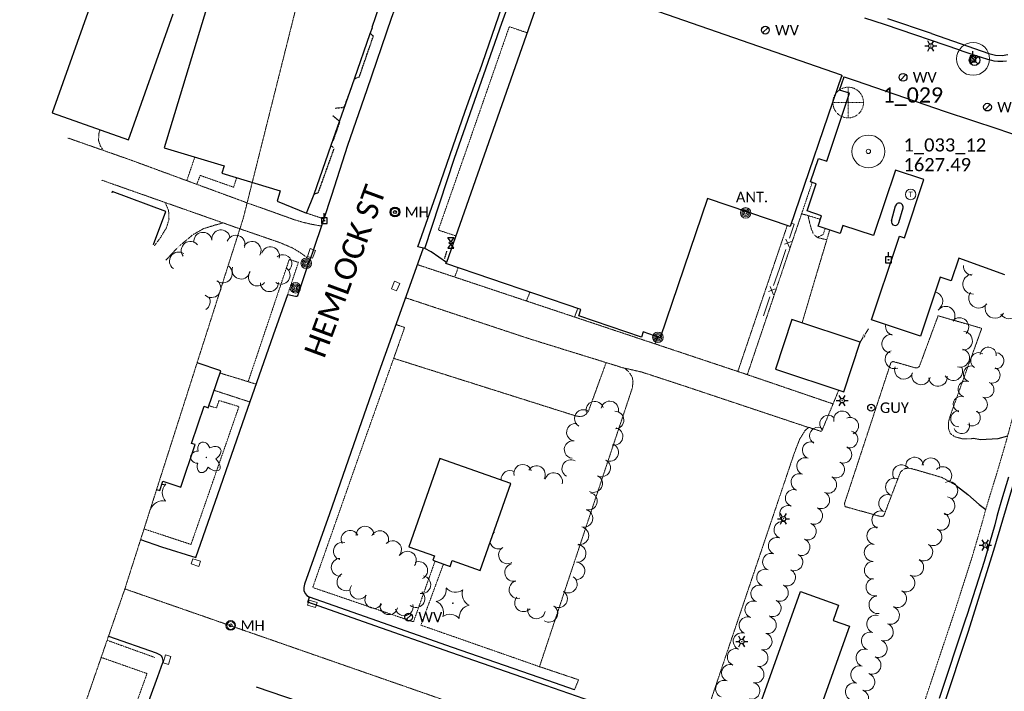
# Model space of a CAD drawing. Extents: x 386237 to 390135, y 96958 to 113752.
# Tile 19 of 116: x 387263 to 387712, y 98815 to 99122. Entities that reach past the tile are written whole.
import ezdxf
from ezdxf.enums import TextEntityAlignment as Align
from ezdxf.lldxf.tags import DXFTag

# ---------------------------------------------------------------- set-up
doc = ezdxf.new("R2010")
doc.units = 0
doc.header["$MEASUREMENT"] = 0
for name, pattern in [('Wisdot1', [0.0625, 0.03125, -0.03125]), ('Wisdot3', [0.1875, 0.125, -0.0625]), ('Wisdot5', [0.1, 0.05, -0.05])]:
    doc.linetypes.add(name, pattern=pattern)
for name, color, linetype, lineweight in [('E_BLD', 231, 'Continuous', 25), ('E_BLD_HvyDash', 231, 'Wisdot3', 25), ('E_BLD_Steps', 31, 'Wisdot1', 25), ('E_DRN', 41, 'Continuous', 18), ('E_DTM_SlopeTop', 81, 'Wisdot1', 25), ('E_DWY', 51, 'Wisdot3', 18), ('E_LAND_Vegetation', 81, 'Continuous', 18), ('E_LTG', 21, 'Continuous', 25), ('E_MAP_Limits', 81, 'Wisdot3', 18), ('E_MAP_PassPoints', 41, 'Continuous', 18), ('E_MISCPROP', 31, 'Continuous', 18), ('E_MISCPROP_Railing', 31, 'Continuous', 18), ('E_MISCPROP_Solid', 231, 'Continuous', 18), ('E_PATH_Sidewalk', 51, 'Wisdot5', 18), ('E_RDWY', 21, 'Continuous', 25), ('E_RDWY_AsphConc', 201, 'Continuous', 25), ('E_RDWY_C_and_G', 21, 'Continuous', 25), ('E_RDWY_Name', 21, 'Continuous', 18), ('E_SIG', 171, 'Continuous', 30), ('E_UTL_E_Bold', 231, 'Continuous', 25), ('E_UTL_EGuyWire', 201, 'Continuous', 25), ('E_UTL_EPowerPole', 231, 'Eelec', 25), ('E_UTL_MH', 31, 'Continuous', 18), ('E_UTL_SAN', 81, 'Continuous', 25), ('E_UTL_W', 171, 'Continuous', 25)]:
    doc.layers.add(name, color=color, linetype=linetype, lineweight=lineweight)
doc.styles.add('CalibriLight', font='calibril.ttf')
tags = doc.linetypes.add('Eelec', pattern='A,0.275,-0.05,["E",CalibriLight,S=0.07,R=0,X=-0.025,Y=-0.035],-0.05,0.875', length=1.25).pattern_tags.tags
tags[6] = DXFTag(74, 10)

# ---------------------------------------------------------------- blocks, each defined once
blk = doc.blocks.new('PP')
at = {"layer": 'E_MAP_PassPoints', "lineweight": 0}
for radius in [7.5, 0.96]:
    blk.add_circle((0, 0), radius, dxfattribs=at)
blk = doc.blocks.new('PHOTOC')
at = {"layer": 'E_MAP_Limits', "lineweight": 0}
for p, q in [((0.12, 14.06), (0.06, -13.8)), ((-13.79, 0.03), (14.12, 0.01))]:
    blk.add_line(p, q, dxfattribs=at)
blk.add_circle((0.17, 0.03), 14, dxfattribs=at)
blk = doc.blocks.new('PP_7')
at = {"layer": 'E_MAP_PassPoints', "lineweight": 0}
for radius in [7.5, 0.96]:
    blk.add_circle((0, 0), radius, dxfattribs=at)
blk = doc.blocks.new('ANT')
at = {"color": 0, "linetype": 'ByBlock', "lineweight": -2, "transparency": 16777216, "style": 'CalibriLight'}
blk.add_text('ANT.', height=12, dxfattribs=at).set_placement((0, 0), align=Align.MIDDLE_CENTER)
blk = doc.blocks.new('GUY')
at = {"color": 0, "linetype": 'ByBlock', "lineweight": -2, "transparency": 16777216}
for radius in [4, 0.5]:
    blk.add_circle((0, 0), radius, dxfattribs=at)
at = {"color": 0, "linetype": 'ByBlock', "lineweight": -2, "transparency": 16777216, "style": 'CalibriLight'}
blk.add_text('GUY', height=12, dxfattribs=at).set_placement((10, 0), align=Align.MIDDLE_LEFT)
blk = doc.blocks.new('LPOL')
at = {"color": 0, "linetype": 'ByBlock', "lineweight": -2, "transparency": 16777216}
for p, q in [((-4, 0), (-1.5, 0)), ((-0.75, 1.3), (-2, 3.46)), ((0.75, 1.3), (2, 3.46)), ((1.5, 0), (4, 0)), ((-2, -3.46), (-0.75, -1.3)), ((2, -3.46), (0.75, -1.3))]:
    blk.add_line(p, q, dxfattribs=at)
for radius in [1.5, 1.5, 1.5, 0.125]:
    blk.add_circle((0, 0), radius, dxfattribs=at)
blk = doc.blocks.new('MH')
at = {"color": 0, "linetype": 'ByBlock', "lineweight": -2, "transparency": 16777216}
for radius in [5, 4, 1.5]:
    blk.add_circle((0, 0), radius, dxfattribs=at)
at = {"color": 0, "linetype": 'ByBlock', "lineweight": -2, "transparency": 16777216, "style": 'CalibriLight'}
blk.add_text('MH', height=10.8, dxfattribs=at).set_placement((10, 0), align=Align.MIDDLE_LEFT)
blk = doc.blocks.new('PBX')
at = {"color": 0, "linetype": 'ByBlock', "lineweight": -2, "transparency": 16777216}
for p, q in [((4.9, 5.1), (-5.1, -5.1)), ((-5.1, 5), (5, -5.2))]:
    blk.add_line(p, q, dxfattribs=at)
blk.add_circle((0, 0), 7.21, dxfattribs=at)
blk = doc.blocks.new('CTRE')
at = {"color": 0, "linetype": 'ByBlock', "lineweight": -2, "transparency": 16777216}
blk.add_circle((0, 0), 0.223, dxfattribs=at)
for centre, start, end in [((-11.97, 8.96), 280.2067, 5.97162), ((1.81, 14.92), 220.21132, 305.97623), ((13.83, 5.89), 160.21133, 245.97624), ((-13.83, -5.9), 340.21132, 65.97623), ((-1.81, -14.93), 40.21133, 125.97624)]:
    blk.add_arc(centre, 7.87, start, end, dxfattribs=at)
at = {"color": 0, "linetype": 'ByBlock', "lineweight": -2, "transparency": 16777216, "extrusion": (0, 0, -1)}
blk.add_arc((-12.03, -9.04), 7.87, 354.07279, 79.74889, dxfattribs=at)
blk = doc.blocks.new('POLE')
at = {"color": 0, "linetype": 'ByBlock', "lineweight": -2, "transparency": 16777216}
for radius in [4.46, 3.35, 2.23, 1.12]:
    blk.add_circle((0, 0), radius, dxfattribs=at)
blk = doc.blocks.new('PPOL')
at = {"color": 0, "linetype": 'ByBlock', "lineweight": -2, "transparency": 16777216}
blk.add_line((-0.1, 4.5), (-0.1, 11.6), dxfattribs=at)
at = {"color": 0, "linetype": 'ByBlock', "lineweight": -2, "transparency": 16777216, "flags": 128}
blk.add_lwpolyline([(-4.6, -4.5), (4.4, -4.5), (4.4, 4.5), (-4.6, 4.5)], close=True, dxfattribs=at)
at = {"color": 0, "linetype": 'ByBlock', "lineweight": -2, "transparency": 16777216}
blk.add_circle((0, 0), 0.582, dxfattribs=at)
blk = doc.blocks.new('TANK')
at = {"color": 0, "linetype": 'ByBlock', "lineweight": -2, "transparency": 16777216}
blk.add_circle((0, 0), 10.9, dxfattribs=at)
at = {"color": 0, "linetype": 'ByBlock', "lineweight": -2, "transparency": 16777216, "style": 'CalibriLight'}
blk.add_text('T', height=10.8, dxfattribs=at).set_placement((0, 0), align=Align.MIDDLE_CENTER)
blk = doc.blocks.new('DTRE')
at = {"color": 0, "linetype": 'ByBlock', "lineweight": -2, "transparency": 16777216}
blk.add_circle((-0.18, 0), 0.183, dxfattribs=at)
for centre, major_axis, ratio in [((-1.87, 5.32), (1.36, -4.98), 0.782863), ((4.06, 2.74), (-5.27, -2.93), 0.691916), ((-5.87, 0.15), (4.93, -0.12), 0.832022), ((-2.49, -5.24), (1.8, 4.86), 0.716896), ((3.54, -3.71), (-5.01, 4.58), 0.560249)]:
    blk.add_ellipse(centre, major_axis=major_axis, ratio=ratio, start_param=1.570796, end_param=4.712389, dxfattribs=at)
blk = doc.blocks.new('WV')
at = {"color": 0, "linetype": 'ByBlock', "lineweight": -2, "transparency": 16777216}
blk.add_line((-2.8, -2.8), (2.8, 2.8), dxfattribs=at)
blk.add_circle((0, 0), 4, dxfattribs=at)
at = {"color": 0, "linetype": 'ByBlock', "lineweight": -2, "transparency": 16777216, "style": 'CalibriLight'}
blk.add_text('WV', height=10.8, dxfattribs=at).set_placement((10, 0), align=Align.MIDDLE_LEFT)
blk = doc.blocks.new('INLET')
at = {"color": 0, "linetype": 'ByBlock', "lineweight": -2, "transparency": 16777216, "flags": 128}
blk.add_lwpolyline([(-7.5, 10), (7.5, 10), (7.5, 0), (-7.5, 0)], close=True, dxfattribs=at)
blk = doc.blocks.new('SAMH')
at = {"color": 0, "linetype": 'ByBlock', "lineweight": -2, "transparency": 16777216}
for radius in [5, 4, 1.5]:
    blk.add_circle((0, 0), radius, dxfattribs=at)
at = {"color": 0, "linetype": 'ByBlock', "lineweight": -2, "transparency": 16777216, "style": 'CalibriLight'}
blk.add_text('MH', height=10.8, dxfattribs=at).set_placement((10, 0), align=Align.MIDDLE_LEFT)
blk = doc.blocks.new('MTR')
at = {"color": 0, "linetype": 'ByBlock', "lineweight": -2, "transparency": 16777216, "flags": 128}
for points in [[(-3.8, 6.5), (3.8, 6.5), (0, 1.2)], [(-3.8, -6.5), (3.8, -6.5), (0, -1.2)]]:
    blk.add_lwpolyline(points, close=True, dxfattribs=at)
at = {"color": 0, "linetype": 'ByBlock', "lineweight": -2, "transparency": 16777216}
blk.add_ellipse((0, 0), major_axis=(2.5, 0), ratio=0.5, dxfattribs=at)

msp = doc.modelspace()

# ---------------------------------------------------------------- linework, layer by layer
at = {"layer": 'E_BLD'}
for p, q in [((387504.22, 99142.72), (387457.88, 99010.66)), ((387638.07, 99096.24), (387504.22, 99142.72)), ((387352.68, 99141), (387329.15, 99062.97)), ((387298.38, 99136.44), (387278.06, 99078.95)), ((387312.89, 99066.64), (387333.2, 99124.14)), ((387423.93, 99118.11), (387427.34, 99127.9)), ((387416, 99094.57), (387423.16, 99115.18)), ((387423.16, 99115.18), (387424.16, 99117.99)), ((387424.16, 99117.99), (387423.93, 99118.11)), ((387405.35, 99064.19), (387416, 99094.57)), ((387638.3, 99096.16), (387614.75, 99027.03)), ((387637.24, 99089.4), (387639.27, 99095.46)), ((387638.07, 99096.24), (387638.3, 99096.16)), ((387638.3, 99096.16), (387638.3, 99096.16)), ((387639.27, 99095.46), (387639.27, 99095.46)), ((387639.27, 99095.46), (387644.43, 99093.68)), ((387644.43, 99093.68), (387685.4, 99079.56)), ((387641.77, 99087.89), (387637.24, 99089.4)), ((387637.24, 99089.4), (387637.24, 99089.4)), ((387631.42, 99056.87), (387641.77, 99087.89)), ((387641.77, 99087.89), (387641.77, 99087.89)), ((387685.4, 99079.56), (387709.47, 99071.68)), ((387278.06, 99078.95), (387278.06, 99078.95)), ((387278.06, 99078.95), (387312.89, 99066.64)), ((387709.47, 99071.68), (387729.7, 99064.59)), ((387329.15, 99062.97), (387356.43, 99054.74)), ((387397.54, 99041.91), (387405.35, 99064.19)), ((387624, 99047.42), (387627.57, 99058.15)), ((387627.57, 99058.15), (387631.42, 99056.87)), ((387631.42, 99056.87), (387631.42, 99056.87)), ((387356.43, 99054.74), (387355.42, 99051.39)), ((387662.71, 99052.85), (387652.72, 99022.91)), ((387675.71, 99048.51), (387662.71, 99052.85)), ((387662.71, 99052.85), (387662.71, 99052.85)), ((387355.42, 99051.39), (387382.04, 99043.36)), ((387666.83, 99021.87), (387675.71, 99048.51)), ((387675.71, 99048.51), (387675.71, 99048.51)), ((387382.04, 99043.36), (387380.62, 99038.67)), ((387622.44, 99034.17), (387626.57, 99046.56)), ((387626.57, 99046.56), (387624, 99047.42)), ((387624, 99047.42), (387624, 99047.42)), ((387626.57, 99046.56), (387626.57, 99046.56)), ((387305.45, 99043.02), (387305.25, 99042.49)), ((387329.86, 99033.99), (387305.45, 99043.02)), ((387380.62, 99038.67), (387394.08, 99033.12)), ((387394.08, 99033.12), (387397.54, 99041.91)), ((387577.03, 99039.88), (387555.37, 98976.3)), ((387614.75, 99027.03), (387577.03, 99039.88)), ((387577.03, 99039.88), (387577.03, 99039.88)), ((387629.04, 99031.97), (387622.44, 99034.17)), ((387622.44, 99034.17), (387622.44, 99034.17)), ((387660.93, 99029.67), (387662.81, 99036.51)), ((387664.33, 99028.83), (387666.19, 99035.6)), ((387324.28, 99018.89), (387329.86, 99033.99)), ((387329.86, 99033.99), (387329.86, 99033.99)), ((387627.48, 99027.28), (387629.04, 99031.97)), ((387629.04, 99031.97), (387629.04, 99031.97)), ((387614.75, 99027.03), (387614.75, 99027.03)), ((387637.52, 99023.93), (387627.48, 99027.28)), ((387638.73, 99027.57), (387637.52, 99023.93)), ((387652.72, 99022.91), (387638.73, 99027.57)), ((387638.73, 99027.57), (387638.73, 99027.57)), ((387637.52, 99023.93), (387637.52, 99023.93)), ((387652.72, 99022.91), (387652.72, 99022.91)), ((387663.27, 99018.62), (387664.6, 99022.61)), ((387664.6, 99022.61), (387664.6, 99022.61)), ((387664.6, 99022.61), (387666.83, 99021.87)), ((387324.13, 99018.95), (387324.28, 99018.89)), ((387651.88, 98984.45), (387663.27, 99018.62)), ((387663.27, 99018.62), (387663.27, 99018.62)), ((387691.62, 99012.61), (387688.17, 99002.26)), ((387712.63, 99005.05), (387691.62, 99012.61)), ((387457.67, 99010.14), (387457.88, 99010.66)), ((387519.26, 98989.16), (387457.67, 99010.14)), ((387683.08, 99003.96), (387674.1, 98977.04)), ((387688.17, 99002.26), (387683.08, 99003.96)), ((387683.08, 99003.96), (387683.08, 99003.96)), ((387688.17, 99002.26), (387688.17, 99002.26)), ((387518.26, 98986.21), (387519.26, 98989.16)), ((387519.26, 98989.16), (387519.26, 98989.16)), ((387546.84, 98976.47), (387518.26, 98986.21)), ((387518.26, 98986.21), (387518.26, 98986.21)), ((387615.53, 98984.64), (387607.98, 98961.94)), ((387646.68, 98974.28), (387615.53, 98984.64)), ((387674.1, 98977.04), (387651.88, 98984.45)), ((387547.68, 98978.93), (387546.84, 98976.47)), ((387546.84, 98976.47), (387546.84, 98976.47)), ((387555.37, 98976.3), (387547.68, 98978.93)), ((387547.68, 98978.93), (387547.68, 98978.93)), ((387555.37, 98976.3), (387555.37, 98976.3)), ((387674.1, 98977.04), (387674.1, 98977.04)), ((387639.12, 98951.58), (387646.68, 98974.28)), ((387646.68, 98974.28), (387646.68, 98974.28)), ((387354.89, 98961.18), (387344.13, 98964.82)), ((387349.19, 98944.33), (387354.89, 98961.18)), ((387607.98, 98961.94), (387607.98, 98961.94)), ((387607.98, 98961.94), (387639.12, 98951.58)), ((387341.56, 98928.05), (387347.29, 98944.97)), ((387347.29, 98944.97), (387347.29, 98944.97)), ((387347.29, 98944.97), (387349.19, 98944.33)), ((387349.19, 98944.33), (387349.19, 98944.33)), ((387336.67, 98907.97), (387343.28, 98927.47)), ((387341.56, 98928.05), (387341.56, 98928.05)), ((387343.28, 98927.47), (387341.56, 98928.05)), ((387343.28, 98927.47), (387343.28, 98927.47)), ((387454.87, 98921.15), (387440.66, 98880.8)), ((387487.26, 98909.75), (387454.87, 98921.15)), ((387327.13, 98906.5), (387328.56, 98910.72)), ((387328.56, 98910.72), (387328.56, 98910.72)), ((387328.56, 98910.72), (387336.67, 98907.97)), ((387473.26, 98870), (387487.26, 98909.75)), ((387487.26, 98909.75), (387487.26, 98909.75)), ((387325.67, 98907), (387327.13, 98906.5)), ((387336.67, 98907.97), (387336.67, 98907.97)), ((387440.66, 98880.8), (387440.66, 98880.8)), ((387440.66, 98880.8), (387452.4, 98876.66)), ((387452.4, 98876.66), (387451.69, 98874.65)), ((387451.69, 98874.65), (387459.56, 98871.88)), ((387452.4, 98876.66), (387452.4, 98876.66)), ((387459.56, 98871.88), (387460.48, 98874.5)), ((387460.48, 98874.5), (387460.48, 98874.5)), ((387460.48, 98874.5), (387473.26, 98870)), ((387459.56, 98871.88), (387459.56, 98871.88)), ((387598.17, 98800.83), (387619.38, 98860.36)), ((387619.38, 98860.36), (387619.38, 98860.36)), ((387619.38, 98860.36), (387636.81, 98854.15)), ((387636.81, 98854.15), (387634.34, 98847.22)), ((387634.34, 98847.22), (387634.34, 98847.22)), ((387634.34, 98847.22), (387641.7, 98844.6)), ((387641.7, 98844.6), (387622.97, 98792)), ((387641.7, 98844.6), (387641.7, 98844.6))]:
    msp.add_line(p, q, dxfattribs=at)
for centre, start, end in [((387664.5, 99036.05), 345.3793, 167.8398), ((387662.64, 99029.31), 168.1984, 344.2158)]:
    msp.add_arc(centre, 1.75, start, end, dxfattribs=at)
at = {"layer": 'E_BLD_HvyDash', "flags": 128}
for points in [[(387424.55, 99114.04), (387423.16, 99115.18)], [(387418.16, 99095.46), (387424.55, 99114.04)], [(387416, 99094.57), (387418.16, 99095.46)], [(387399.44, 99042.58), (387406.67, 99062.62)], [(387406.67, 99062.62), (387405.35, 99064.19)], [(387397.54, 99041.91), (387399.44, 99042.58)]]:
    msp.add_lwpolyline(points, dxfattribs=at)
at = {"layer": 'E_BLD_Steps', "flags": 128}
msp.add_lwpolyline([(387457.01, 99012.25), (387458.14, 99015.88)], dxfattribs=at)
at = {"layer": 'E_DTM_SlopeTop', "flags": 128}
for points in [[(387407.09, 99081.12), (387411.25, 99081.55), (387414.56, 99090.4)], [(387406.23, 99066.15), (387409.31, 99074.94), (387405.97, 99077.64)]]:
    msp.add_lwpolyline(points, dxfattribs=at)
at = {"layer": 'E_DWY', "flags": 128}
for points in [[(387301.43, 99061.79), (387299.98, 99063.85), (387299.14, 99066.52), (387299.35, 99069.69), (387299.89, 99071.24)], [(387366.96, 99037.87), (387313.51, 99057.55), (387285.21, 99067.48)], [(387363.65, 99026.01), (387300.67, 99048.21)], [(387329.52, 99038.04), (387331.12, 99034.43), (387331.31, 99030.48), (387330.14, 99026.48), (387327.37, 99021.94), (387324.65, 99018.29)], [(387366.96, 99037.87), (387388.68, 99030.1), (387391.9, 99029.13), (387396.2, 99028.1), (387400.96, 99027.27)], [(387620.16, 98983.1), (387631.42, 99021.03), (387627.6, 99021.88), (387626.6, 99022.43), (387625.2, 99023.91), (387624.26, 99026.21), (387623.79, 99028.06), (387622.83, 99032.06), (387619.93, 99032.88), (387595.15, 98959.42), (387634.26, 98946.05)], [(387355.97, 99028.71), (387352.01, 99027.63), (387347.01, 99026.05), (387342.3, 99023.39), (387335.72, 99017.92), (387330.06, 99011.9), (387329.93, 99011.71)], [(387395.61, 99011.83), (387392.52, 99014.17), (387390.5, 99015.57), (387387.77, 99017.23), (387381.75, 99019.77), (387363.65, 99026.01)], [(387590.83, 98960.86), (387613.38, 99027.5)], [(387595.15, 98959.42), (387444.58, 99009.68)], [(387623.31, 98935.21), (387566.09, 98954.34), (387546.92, 98960.61), (387538.4, 98962.55), (387496.31, 98975.6), (387439.17, 98994.55)], [(387494.38, 98993.05), (387495.95, 98997.1)], [(387516.34, 98985.73), (387517.81, 98989.66)], [(387698.38, 98930.25), (387695.81, 98930.07), (387693.2, 98930.15), (387689.87, 98931.03), (387687.8, 98932.5), (387686.93, 98934.77), (387686.88, 98937.69), (387687.96, 98941.33), (387702.1, 98980.59), (387682.19, 98986.29), (387673.7, 98963.29), (387672.81, 98962.5), (387671.41, 98962.63), (387662.72, 98965.12), (387661.61, 98965.42), (387660.69, 98964.99), (387639.51, 98900.64), (387639.66, 98899.49), (387639.83, 98899.13), (387656.01, 98894.64), (387657.09, 98894.79), (387657.51, 98895.18), (387665.04, 98914.98), (387666.7, 98916.33), (387668.28, 98916.73), (387669.96, 98916.54), (387683.86, 98912.49), (387690.48, 98908.85)], [(387434.8, 98982.34), (387438.8, 98980.96), (387433.82, 98966.86), (387516.35, 98940.74), (387518.71, 98940.24), (387520.44, 98940.57), (387521.76, 98941.53), (387522.7, 98942.83), (387530.75, 98964.92)], [(387553.09, 98973.46), (387554.26, 98976.68)], [(387539.29, 98962.35), (387541.39, 98960.3), (387542.6, 98958.41), (387543.02, 98956.54), (387542.71, 98953.39), (387500.34, 98826.06), (387518.15, 98820.08), (387516.33, 98815.55)], [(387354.55, 98960.17), (387371.14, 98955.06)], [(387368.28, 98946.9), (387351.88, 98952.27)], [(387555.17, 98802.01), (387557.16, 98806.6), (387574.94, 98800.1), (387616.63, 98923.69), (387619.02, 98929.88), (387621.55, 98933.98), (387623.09, 98935.22), (387623.62, 98935.21), (387629.03, 98933.42), (387636.86, 98952.33)]]:
    msp.add_lwpolyline(points, dxfattribs=at)
at = {"layer": 'E_LAND_Vegetation'}
for centre, radius, start, end in [((387355.01, 99021.4), 4.15, 7.8986, 187.8833), ((387346.78, 99020.26), 4.15, 7.8986, 187.8833), ((387361.82, 99018.92), 4.15, 340.3494, 160.334), ((387341.03, 99016.12), 4.15, 37.7841, 217.7688), ((387369.18, 99016.13), 4.11, 328.7269, 148.7269), ((387377.57, 99013.7), 4.11, 344.2222, 164.2222), ((387335.68, 99011.27), 4.15, 55.0229, 235.0076), ((387383.23, 99010.07), 4.11, 309.8324, 129.8324), ((387355.82, 99005.64), 4.31, 230.7258, 50.7105), ((387364.17, 99007.18), 4.11, 161.3816, 341.3816), ((387382.43, 99004.83), 4.11, 234.6928, 54.6928), ((387698.27, 99009.14), 4.51, 178.5099, 258.6815), ((387371.65, 99004.01), 4.11, 142.6584, 322.6584), ((387698.01, 99000.74), 4.51, 93.7276, 273.7276), ((387350.66, 98998.92), 4.31, 227.7102, 47.6949), ((387377.13, 99001.44), 4.11, 181.653, 1.653), ((387345.78, 98992.77), 4.31, 301.7575, 28.9233), ((387680.1, 98993.01), 4.23, 313.6565, 80.3008), ((387700.7, 98994.36), 4.51, 144.9078, 324.9078), ((387685.64, 98986.38), 4.23, 324.0365, 144.0365), ((387708.11, 98989.68), 4.51, 151.5975, 331.5975), ((387714.55, 98989.48), 4.51, 212.888, 32.888), ((387691.94, 98981.17), 4.23, 316.3005, 136.3005), ((387662.44, 98981.48), 4.23, 168.744, 253.9197), ((387660.79, 98973.57), 4.23, 83.9403, 263.9403), ((387693.61, 98974.95), 4.23, 265.4438, 85.4438), ((387705.1, 98968.32), 3.65, 355.3669, 175.3669), ((387662.26, 98966.39), 4.23, 110.6495, 290.6495), ((387692.28, 98967.08), 4.23, 253.048, 73.048), ((387700.72, 98965.81), 3.65, 59.2617, 239.2617), ((387708.52, 98965.76), 3.65, 263.4204, 83.4204), ((387666.58, 98961.58), 4.23, 161.2445, 341.2445), ((387689.13, 98960.96), 4.23, 208.7346, 28.7346), ((387697.37, 98959.73), 3.65, 71.0629, 251.0629), ((387706.84, 98959.19), 3.65, 247.7945, 67.7945), ((387674.42, 98959.07), 4.23, 167.497, 347.497), ((387682.16, 98958.3), 4.23, 184.7479, 4.7479), ((387695, 98952.81), 3.65, 71.0629, 251.0629), ((387704.04, 98952.51), 3.65, 245.7016, 65.7016), ((387692.75, 98945.92), 3.65, 73.0619, 253.0619), ((387701.03, 98945.85), 3.65, 245.7016, 65.7016), ((387525.56, 98943.22), 4.01, 16.3708, 196.3708), ((387532.41, 98943.29), 4.01, 347.6138, 167.6138), ((387520.31, 98939.41), 4.01, 59.3048, 239.3048), ((387534.84, 98938.66), 4.01, 271.7795, 91.7795), ((387632.08, 98936.98), 3.86, 44.3158, 224.3158), ((387638.45, 98938.92), 3.86, 13.7814, 193.7814), ((387642.03, 98936.01), 3.86, 292.5174, 112.5174), ((387691.6, 98939.28), 3.65, 89.7084, 269.7084), ((387697.78, 98939.68), 3.65, 235.0629, 55.0629), ((387516.74, 98933.1), 4.01, 81.7387, 261.7387), ((387627.46, 98931.52), 3.86, 60.698, 240.698), ((387692.94, 98936.14), 3.65, 201.1778, 21.1778), ((387534.36, 98931.2), 4.01, 256.9556, 76.9556), ((387641.73, 98929.8), 3.86, 255.2903, 75.2903), ((387515.66, 98925.24), 4.01, 84.3779, 264.3779), ((387532.42, 98923.93), 4.01, 242.5014, 62.5014), ((387624.16, 98924.91), 3.86, 70.4244, 250.4244), ((387638.96, 98922.89), 3.86, 246.5561, 66.5561), ((387492.71, 98914.4), 4.01, 15.4927, 195.4927), ((387498.97, 98913.79), 4.01, 329.6744, 149.6744), ((387514.59, 98916.51), 4.01, 60.0271, 240.0271), ((387528.71, 98916.81), 4.01, 242.8775, 62.8775), ((387621.57, 98917.62), 3.86, 70.4244, 250.4244), ((387635.63, 98916.1), 3.86, 241.7166, 61.7166), ((387665.5, 98914.24), 4.05, 37.6485, 217.6485), ((387671.46, 98917.66), 4.05, 7.0264, 187.0264), ((387678.91, 98917.32), 4.05, 349.9168, 169.9168), ((387684.36, 98913.32), 4.05, 316.4264, 136.4264), ((387486.85, 98911.62), 4.01, 59.6145, 184.5459), ((387506.8, 98910.63), 4.01, 344.8726, 164.8726), ((387525.05, 98909.67), 4.01, 242.8775, 62.8775), ((387618.98, 98910.34), 3.86, 70.4244, 250.4244), ((387328.63, 98915.01), 5.72, 264.482, 282.0656), ((387333.97, 98905.45), 5.72, 136.3007, 222.0656), ((387632.05, 98909.13), 3.86, 245.2786, 65.2786), ((387662.26, 98908.08), 4.05, 67.3747, 247.3747), ((387687.09, 98906.5), 4.05, 292.899, 112.899), ((387522.65, 98901.62), 4.01, 255.0745, 75.0745), ((387616.39, 98903.06), 3.86, 70.4244, 250.4244), ((387628.82, 98902.11), 3.86, 245.2786, 65.2786), ((387659.14, 98900.6), 4.05, 67.3747, 247.3747), ((387328.36, 98896.06), 5.72, 76.3007, 162.0656), ((387613.8, 98895.78), 3.86, 70.4244, 250.4244), ((387685.81, 98899.55), 4.05, 260.8649, 80.8649), ((387317.42, 98896.21), 5.72, 16.3007, 19.2068), ((387520.65, 98893.82), 4.01, 255.9055, 75.9055), ((387625.65, 98894.97), 3.86, 247.9095, 67.9095), ((387656.02, 98893.12), 4.05, 67.3747, 247.3747), ((387683.36, 98892.4), 4.05, 246.048, 66.048), ((387611.21, 98888.49), 3.86, 70.4244, 250.4244), ((387622.74, 98887.81), 3.86, 247.9095, 67.9095), ((387413.89, 98884.2), 4.05, 27.271, 207.271), ((387420.74, 98886.13), 4.05, 2.6818, 182.6818), ((387427.47, 98884.07), 4.05, 335.6959, 155.6959), ((387478.53, 98890.73), 4.01, 279.007, 283.7335), ((387481.61, 98883.83), 4.01, 116.9209, 125.6997), ((387518.82, 98885.92), 4.01, 258.5945, 78.5945), ((387653.79, 98885.77), 4.05, 78.7879, 258.7879), ((387679.86, 98885.38), 4.05, 238.913, 58.913), ((387410.35, 98878.82), 4.05, 73.9215, 253.9215), ((387433.33, 98879.51), 4.05, 317.3275, 137.3275), ((387481.61, 98883.83), 4.01, 195.5005, 296.9209), ((387517.53, 98877.76), 4.01, 266.4568, 86.4568), ((387608.62, 98881.22), 3.86, 70.4244, 250.4244), ((387619.84, 98880.65), 3.86, 247.9095, 67.9095), ((387652.57, 98878.17), 4.05, 90.438, 270.438), ((387675.68, 98878.44), 4.05, 238.913, 58.913), ((387440.06, 98874.7), 4.05, 322.6886, 142.6886), ((387485.68, 98877.09), 4.01, 121.5063, 301.5063), ((387605.98, 98873.93), 3.86, 69.7204, 249.7204), ((387616.62, 98873.75), 3.86, 244.3131, 64.3131), ((387409.4, 98871.45), 4.05, 91.5618, 271.5618), ((387445.25, 98869.99), 4.05, 293.9431, 113.9431), ((387488.51, 98869.07), 4.01, 104.5046, 284.5046), ((387517.03, 98869.76), 4.01, 266.4568, 86.4568), ((387652.63, 98870.07), 4.05, 90.438, 270.438), ((387671.57, 98871.4), 4.05, 240.333, 60.333), ((387412, 98864.8), 4.05, 116.792, 296.792), ((387603.3, 98866.68), 3.86, 69.7204, 249.7204), ((387613.27, 98866.78), 3.86, 244.3131, 64.3131), ((387667.55, 98864.31), 4.05, 241.7754, 61.7754), ((387446.64, 98863.49), 4.05, 259.2757, 79.2757), ((387490.45, 98861.24), 4.01, 103.3, 283.3), ((387513.51, 98863.78), 4.01, 236.5751, 56.5751), ((387653.4, 98862.41), 4.05, 101.3816, 281.3816), ((387417.92, 98860.93), 4.05, 147.0733, 327.0733), ((387444.01, 98857.12), 4.05, 229.895, 49.895), ((387509.09, 98857.08), 4.01, 236.5751, 56.5751), ((387600.62, 98859.43), 3.86, 69.7204, 249.7204), ((387609.99, 98859.76), 3.86, 244.9792, 64.9792), ((387663.72, 98857.18), 4.05, 241.7754, 61.7754), ((387424.75, 98856.74), 4.05, 149.8163, 329.8163), ((387431.67, 98853.87), 4.05, 166.1943, 346.1943), ((387438.59, 98853.35), 4.05, 194.8345, 14.8345), ((387493.05, 98855.19), 4.01, 138.0766, 318.0766), ((387597.95, 98852.18), 3.86, 69.7204, 249.7204), ((387606.72, 98852.76), 3.86, 244.9792, 64.9792), ((387654.73, 98854.32), 4.05, 98.6221, 278.6221), ((387498.94, 98851.99), 4.01, 169.8262, 349.8262), ((387504.67, 98850.39), 4.01, 236.5751, 56.5751), ((387660.49, 98849.48), 4.05, 249.7584, 69.7584), ((387595.27, 98844.93), 3.86, 69.7204, 249.7204), ((387604.51, 98845.02), 3.86, 255.5122, 75.5122), ((387653.69, 98845.53), 4.05, 72.4627, 252.4627), ((387657.68, 98841.88), 4.05, 249.7584, 69.7584), ((387592.59, 98837.68), 3.86, 69.7204, 249.7204), ((387602.58, 98837.54), 3.86, 255.5122, 75.5122), ((387651.25, 98837.81), 4.05, 72.4627, 252.4627), ((387654.88, 98834.28), 4.05, 249.7584, 69.7584), ((387589.91, 98830.43), 3.86, 69.7204, 249.7204), ((387600.7, 98830.01), 3.86, 256.4338, 76.4338), ((387648.81, 98830.08), 4.05, 72.4627, 252.4627), ((387652.08, 98826.68), 4.05, 249.7584, 69.7584), ((387587.23, 98823.18), 3.86, 69.7204, 249.7204), ((387598.89, 98822.5), 3.86, 256.4338, 76.4338), ((387646.37, 98822.36), 4.05, 72.4627, 252.4627), ((387584.55, 98815.93), 3.86, 69.7204, 249.7204), ((387597.04, 98815.05), 3.86, 254.625, 74.625), ((387643.93, 98814.63), 4.05, 72.4627, 252.4627), ((387649.27, 98819.08), 4.05, 249.7584, 69.7584), ((387646.47, 98811.48), 4.05, 249.7584, 69.7584)]:
    msp.add_arc(centre, radius, start, end, dxfattribs=at)
at = {"layer": 'E_MAP_Limits', "lineweight": 0, "flags": 128}
for points in [[(387311.17, 98861.57), (387365.19, 99030.83), (387391.63, 99136.43)], [(387254.03, 98696.18), (387311.17, 98861.57)], [(387311.17, 98861.57), (388066.59, 98598.25)], [(387311.17, 98861.57), (388066.59, 98598.25)]]:
    msp.add_lwpolyline(points, dxfattribs=at)
at = {"layer": 'E_MISCPROP_Railing'}
for p, q in [((387612.8, 99021.27), (387614.34, 99017.54)), ((387615.27, 99020.29), (387612.08, 99018.95)), ((387607.99, 98998.68), (387604.8, 98997.34)), ((387605.52, 98999.66), (387607.06, 98995.93)), ((387647.88, 98976.95), (387648.96, 98977.13)), ((387648.57, 98976.47), (387648.37, 98977.73))]:
    msp.add_line(p, q, dxfattribs=at)
at = {"layer": 'E_MISCPROP_Railing', "flags": 128}
for points in [[(387615.3, 99028.63), (387616.6, 99028.1), (387614.45, 99021.71)], [(387612.73, 99016.61), (387609.77, 99007.83)], [(387609.77, 99007.83), (387607.17, 99000.1)], [(387605.45, 98995), (387602.49, 98986.22)], [(387648.93, 98977.9), (387650.47, 98980.37)], [(387646.68, 98974.28), (387648.03, 98976.46)]]:
    msp.add_lwpolyline(points, dxfattribs=at)
at = {"layer": 'E_PATH_Sidewalk', "flags": 128}
for points in [[(387462.09, 99022.81), (387454.18, 99025.43), (387465.29, 99057.21), (387486.56, 99118.3), (387494.37, 99115.66), (387494.43, 99115.57)], [(387639.18, 99095.2), (387638.12, 99095.62)], [(387729.7, 99064.59), (387731.19, 99063.91), (387734.14, 99071.07), (387747, 99067.64), (387747, 99067.46), (387737.96, 99026.82), (387735.16, 99014.58), (387729.57, 98991.74), (387729.57, 98991.74), (387726.3, 98978.83), (387726.3, 98978.83), (387719.31, 98951.78), (387719.31, 98951.78), (387719.17, 98951.24), (387719.17, 98951.24), (387715.85, 98938.63), (387715.85, 98938.63), (387713.9, 98931.35), (387713.9, 98931.35), (387712.51, 98926.41), (387712.51, 98926.41), (387708.98, 98914.33), (387708.98, 98914.33), (387705.98, 98904.63), (387705.98, 98904.63), (387703.92, 98897.87), (387703.92, 98897.87), (387703.37, 98895.8), (387703.37, 98895.8), (387702.53, 98892.63), (387702.53, 98892.63), (387697.83, 98876.47), (387697.83, 98876.47), (387689.94, 98851.85), (387689.94, 98851.85), (387687.16, 98843.52), (387687.16, 98843.52), (387677.09, 98813.38), (387677.09, 98813.38), (387675.11, 98807.42), (387675.11, 98807.42), (387669.88, 98791.57), (387669.88, 98791.57), (387669.6, 98790.75), (387665.15, 98787.01), (387647.41, 98779.08), (387638.51, 98778.77), (387638.24, 98778.23), (387618.94, 98784.96)], [(387339.43, 99048.01), (387343.08, 99058.77)], [(387344.01, 99046.32), (387345.52, 99050.4), (387360.79, 99045), (387362.18, 99049.34)], [(387619.93, 99032.88), (387624.75, 99047.17)], [(387402.07, 99030.52), (387394.07, 99033.18)], [(387622.83, 99032.06), (387628.49, 99030.33)], [(387627.11, 99022.15), (387629.76, 99023.4), (387630.69, 99026.21)], [(387631.42, 99021.03), (387632.77, 99025.51)], [(387367.43, 98956.21), (387386.19, 99012.05), (387390.35, 99010.7), (387385.45, 98996.03)], [(387461.67, 99003.98), (387463.21, 99008.25)], [(387452.69, 98874.29), (387442.85, 98846.51), (387396.87, 98862.23), (387419.64, 98926.95), (387433.82, 98966.86)], [(387319.91, 98888.96), (387341.35, 98881.88), (387363.23, 98944.83), (387354.13, 98947.6), (387352.99, 98944.21), (387349.48, 98945.2)], [(387500.34, 98826.06), (387446.22, 98845.02), (387456.53, 98872.94)], [(387303.07, 98838.11), (387324.88, 98830.25)], [(387300.36, 98830.29), (387321.28, 98822.92), (387314.81, 98804.91), (387294.27, 98745.93), (387289.7, 98733.05), (387274.4, 98689.19)]]:
    msp.add_lwpolyline(points, dxfattribs=at)
at = {"layer": 'E_RDWY', "flags": 128}
for points in [[(387421.69, 99089.7), (387432.81, 99122.24), (387446.21, 99158.97), (387447.64, 99158.94)], [(387483.06, 99127.05), (387472.76, 99097.59)], [(387679.18, 99115.23), (387659.25, 99121.95)], [(387679.21, 99115.22), (387705.3, 99106.09), (387708.45, 99105.32), (387711.38, 99105.09), (387713.99, 99105.68)], [(387447.98, 99016.96), (387444.9, 99017.71), (387453.96, 99043.71), (387466.49, 99079.73), (387472.77, 99097.59)], [(387318.38, 98884.16), (387327.95, 98880.86), (387343.5, 98875.84), (387353.52, 98904.66), (387366.09, 98940.63), (387379, 98977.55), (387385.45, 98996.03), (387388.96, 98995.21), (387389.61, 98995.25), (387390.12, 98995.55), (387394.51, 99008.74), (387396.73, 99014.96), (387401.99, 99030.26), (387405.59, 99041.43), (387412.94, 99064.16), (387421.69, 99089.7)], [(387447.22, 99017.15), (387436.42, 98986.88), (387427.03, 98960.6), (387417.94, 98934.3), (387404.51, 98895.9), (387393.1, 98863.67), (387392.75, 98862.25), (387392.84, 98860.86), (387393.37, 98859.49), (387394.13, 98858.53), (387395.45, 98857.85)], [(387717.4, 98912.38), (387707.47, 98879.17), (387695.7, 98841.6), (387684.46, 98807.74), (387678, 98788.32), (387675.79, 98782.11), (387672.4, 98776.65), (387668.93, 98773.2), (387664.28, 98769.97), (387659.22, 98768), (387654.5, 98767.24), (387650.82, 98767.33), (387647.08, 98768.06), (387640.89, 98769.8), (387614.52, 98778.84), (387584.12, 98789.2), (387575.51, 98792.28), (387531.2, 98807.72), (387503.27, 98817.45), (387459.84, 98832.47), (387422.65, 98845.6), (387394.62, 98855.49), (387395.45, 98857.85)], [(387516.33, 98815.55), (387504.09, 98819.81), (387460.66, 98834.83), (387423.48, 98847.96), (387395.45, 98857.85)], [(387303.69, 98839.92), (387325.38, 98832.38), (387327.21, 98831.54), (387327.72, 98831.02), (387328.01, 98830.55), (387328.13, 98830.07), (387328.5, 98828.9), (387328.51, 98828.36), (387328.38, 98827.8), (387326.13, 98821.46), (387319.62, 98803.97)], [(387371.09, 98816.92), (387403.6, 98805.69), (387430.27, 98796.66), (387451.33, 98789.34), (387469.53, 98783.09), (387495.59, 98774.07), (387502.56, 98771.62), (387539.3, 98759.05), (387549.38, 98755.43)]]:
    msp.add_lwpolyline(points, dxfattribs=at)
at = {"layer": 'E_RDWY_AsphConc', "flags": 128}
for points in [[(387713.9, 98931.35), (387709.42, 98930.12), (387701.59, 98929.6), (387698.38, 98930.25)], [(387690.48, 98908.85), (387695.7, 98904.61), (387700.95, 98900.13), (387703.92, 98897.87)]]:
    msp.add_lwpolyline(points, dxfattribs=at)
at = {"layer": 'E_RDWY_C_and_G'}
for p, q in [((387483.1, 99119.86), (387492.7, 99146.69)), ((387461.55, 99058.23), (387483.1, 99119.86)), ((387648.58, 99122.36), (387652.84, 99121.04)), ((387652.84, 99121.04), (387652.84, 99121.04)), ((387652.84, 99121.04), (387658.08, 99119.27)), ((387658.08, 99119.27), (387658.08, 99119.27)), ((387658.08, 99119.27), (387692.02, 99107.71)), ((387692.02, 99107.71), (387692.02, 99107.71)), ((387692.02, 99107.71), (387693.09, 99107.34)), ((387693.09, 99107.34), (387693.09, 99107.34)), ((387693.09, 99107.34), (387698.94, 99105.35)), ((387698.94, 99105.35), (387698.94, 99105.35)), ((387698.94, 99105.35), (387704.73, 99103.48)), ((387704.73, 99103.48), (387706.56, 99102.99)), ((387706.56, 99102.99), (387706.56, 99102.99)), ((387706.56, 99102.99), (387707.67, 99102.8)), ((387707.67, 99102.8), (387707.67, 99102.8)), ((387707.67, 99102.8), (387709.49, 99102.64)), ((387709.49, 99102.64), (387709.49, 99102.64)), ((387709.49, 99102.64), (387711.72, 99102.53)), ((387711.72, 99102.53), (387713.4, 99102.7)), ((387711.72, 99102.53), (387711.72, 99102.53)), ((387447.98, 99016.96), (387461.55, 99058.23)), ((387450.86, 99015.49), (387447.98, 99016.96)), ((387457.88, 99010.66), (387450.86, 99015.49)), ((387714.39, 98912.62), (387711.18, 98902.03)), ((387711.18, 98902.03), (387709.48, 98896.38)), ((387711.18, 98902.03), (387711.18, 98902.03)), ((387709.48, 98896.38), (387709, 98894.57)), ((387709.48, 98896.38), (387709.48, 98896.38)), ((387708.05, 98890.9), (387703.22, 98874.06)), ((387709, 98894.57), (387708.05, 98890.9)), ((387708.05, 98890.9), (387708.05, 98890.9)), ((387709, 98894.57), (387709, 98894.57)), ((387703.22, 98874.06), (387695.49, 98849.9)), ((387703.22, 98874.06), (387703.22, 98874.06)), ((387695.49, 98849.9), (387694.61, 98847.26)), ((387695.49, 98849.9), (387695.49, 98849.9)), ((387694.61, 98847.26), (387682.7, 98811.59)), ((387694.61, 98847.26), (387694.61, 98847.26))]:
    msp.add_line(p, q, dxfattribs=at)

# ---------------------------------------------------------------- block references
at = {"layer": 'E_DRN', "xscale": 0.25, "yscale": 0.25, "zscale": 0.25}
for p, rotation in [((387395.1, 99015.2, 1603.06), 249.9840502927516), ((387435.86, 98999.37, 1602.66), 68.42482302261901), ((387343.17, 98872.4, 1603.59), 341.4171863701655), ((387397.08, 98855.95, 1602.9), 162.9799460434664), ((387329.18, 98829.62, 1603.92), 253.3381163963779)]:
    msp.add_blockref('INLET', p, dxfattribs=dict(at, rotation=rotation))
at = {"layer": 'E_LAND_Vegetation'}
for name, p, xscale, yscale, zscale in [('DTRE', (387348.49, 98921.61), 0.6769248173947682, 0.6769248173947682, 0.6769248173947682), ('CTRE', (387460.77, 98855.01), 0.7108526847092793, 0.7108526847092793, 0.7108526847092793)]:
    msp.add_blockref(name, p, dxfattribs=dict(at, xscale=xscale, yscale=yscale, zscale=zscale))
at = {"layer": 'E_LTG', "xscale": 0.692840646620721, "yscale": 0.692840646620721, "zscale": 0.692840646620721}
for p in [(387678.87, 99109.5), (387638.42, 98947.54), (387611.65, 98893.59), (387703.76, 98881.58), (387592.62, 98837.54)]:
    msp.add_blockref('LPOL', p, dxfattribs=at)
at = {"layer": 'E_MAP_Limits', "lineweight": 0, "xscale": 0.5, "yscale": 0.5, "zscale": 0.5}
msp.add_blockref('PHOTOC', (387641.09, 99083.66), dxfattribs=at)
at = {"layer": 'E_MAP_PassPoints', "lineweight": 0}
msp.add_blockref('PP', (387698.15, 99103.61), dxfattribs=at)
msp.add_blockref('PP', (387698.15, 99103.61), dxfattribs=at)
at = {"layer": 'E_MAP_PassPoints', "lineweight": 0, "rotation": 359.9591788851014}
msp.add_blockref('PP_7', (387650.41, 99061.35), dxfattribs=at)
at = {"layer": 'E_MISCPROP'}
for name, p, xscale, yscale, zscale in [('ANT', (387597.3, 99040.51), 0.3999999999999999, 0.3999999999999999, 0.3999999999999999), ('POLE', (387594.4, 99033.29), 0.5377037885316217, 0.5377037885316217, 0.5377037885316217), ('POLE', (387393.92, 99010.26), 0.5377037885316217, 0.5377037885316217, 0.5377037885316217), ('POLE', (387388.97, 98999.08), 0.5377037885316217, 0.5377037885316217, 0.5377037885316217), ('POLE', (387554.36, 98976.46), 0.5377037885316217, 0.5377037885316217, 0.5377037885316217)]:
    msp.add_blockref(name, p, dxfattribs=dict(at, xscale=xscale, yscale=yscale, zscale=zscale))
at = {"layer": 'E_MISCPROP_Solid', "xscale": 0.2206654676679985, "yscale": 0.2206654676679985, "zscale": 0.2206654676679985}
msp.add_blockref('TANK', (387669.67, 99041.72), dxfattribs=at)
at = {"layer": 'E_SIG', "xscale": 0.3326853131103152, "yscale": 0.3326853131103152, "zscale": 0.3326853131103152}
msp.add_blockref('PBX', (387698.83, 99102.99), dxfattribs=at)
at = {"layer": 'E_UTL_E_Bold', "xscale": 0.3695150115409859, "yscale": 0.3695150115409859, "zscale": 0.3695150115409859}
msp.add_blockref('MTR', (387459.86, 99019.61, 1603.8), dxfattribs=at)
at = {"layer": 'E_UTL_EGuyWire', "xscale": 0.3999999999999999, "yscale": 0.3999999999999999, "zscale": 0.3999999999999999}
msp.add_blockref('GUY', (387651.67, 98944.32), dxfattribs=at)
at = {"layer": 'E_UTL_EPowerPole', "xscale": 0.2981736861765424, "yscale": 0.2981736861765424, "zscale": 0.2981736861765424}
for p in [(387698.15, 99103.61), (387402.2, 99029.74, 1603.49), (387659.55, 99011.89)]:
    msp.add_blockref('PPOL', p, dxfattribs=at)
at = {"layer": 'E_UTL_MH', "xscale": 0.4444444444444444, "yscale": 0.4444444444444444, "zscale": 0.4444444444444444}
msp.add_blockref('MH', (387359.49, 98844.88), dxfattribs=at)
at = {"layer": 'E_UTL_SAN', "xscale": 0.4444444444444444, "yscale": 0.4444444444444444, "zscale": 0.4444444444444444}
msp.add_blockref('SAMH', (387434.38, 99033.66, 1603.32), dxfattribs=at)
at = {"layer": 'E_UTL_W', "xscale": 0.4444444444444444, "yscale": 0.4444444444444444, "zscale": 0.4444444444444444}
for p in [(387603.38, 99116.75, 1607.53), (387666.22, 99095.2), (387704.72, 99081.6), (387440.65, 98848.68)]:
    msp.add_blockref('WV', p, dxfattribs=at)

# ---------------------------------------------------------------- texts
at = {"layer": 'E_MAP_Limits', "lineweight": 0, "style": 'CalibriLight'}
msp.add_text('1_029', height=7, dxfattribs=at).set_placement((387656.91, 99083.63))
msp.add_text('1_029', height=7, dxfattribs=at).set_placement((387656.91, 99083.63))
at = {"layer": 'E_MAP_PassPoints', "lineweight": 0, "style": 'CalibriLight'}
for s, p in [('1_033_12', (387666.41, 99061.34)), ('1627.49', (387666.41, 99052.34))]:
    msp.add_text(s, height=6, rotation=359.9593, dxfattribs=at).set_placement(p)
at = {"layer": 'E_RDWY_Name', "style": 'CalibriLight'}
msp.add_text('HEMLOCK ST', height=10, rotation=69.8249, dxfattribs=at).set_placement((387402.09, 98966.36))

doc.saveas('drawing.dxf')
